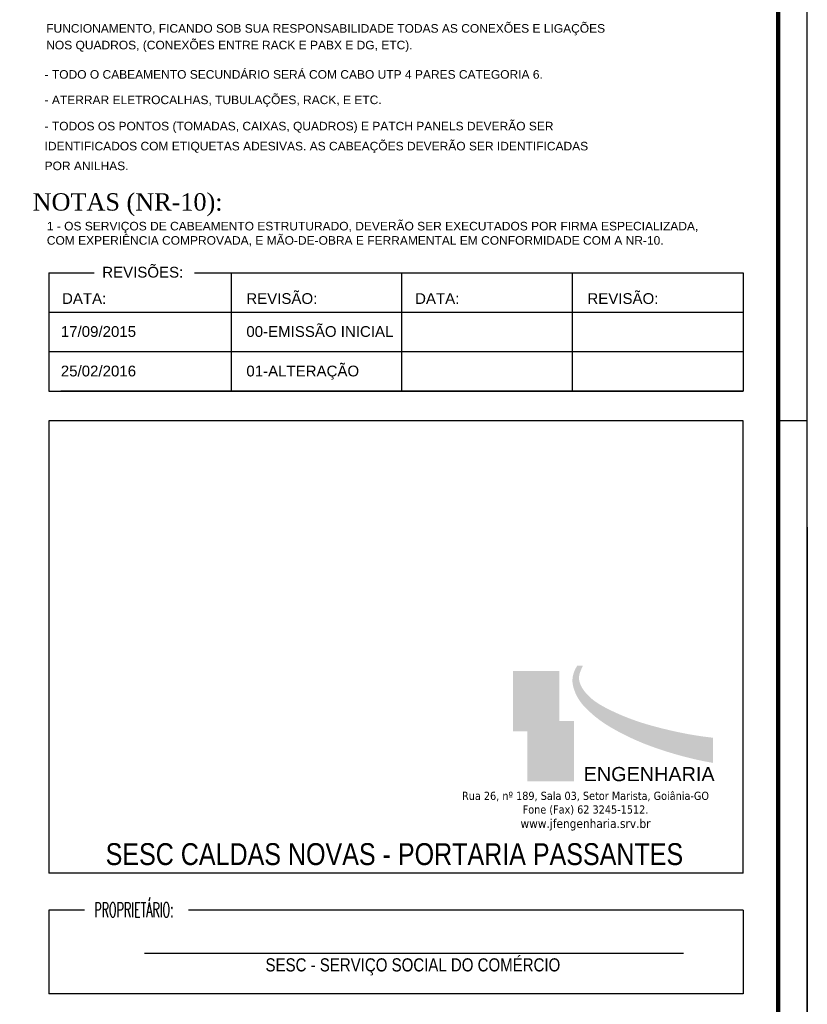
# Model space of a CAD drawing. Extents: x 116.9 to 167.9, y -246.1 to -216.8.
# Tile 12 of 13: x 158.7 to 167.9, y -238.9 to -227.5. Entities that reach past the tile are written whole.
import ezdxf

# ---------------------------------------------------------------- set-up
doc = ezdxf.new("R2010")
doc.units = 0
doc.header["$MEASUREMENT"] = 0
doc.linetypes.add('HIDDEN', pattern=[0.375, 0.25, -0.125])
doc.layers.get('0').update_dxf_attribs({"linetype": 'CONTINUOUS'})
for name, color, linetype in [('CARIMBO', 8, 'CONTINUOUS'), ('CIRCUITOS', 2, 'CONTINUOUS'), ('E-TEXTO', 120, 'CONTINUOUS'), ('PRANCHA', 8, 'CONTINUOUS'), ('XX-FOLHA', 8, 'CONTINUOUS')]:
    doc.layers.add(name, color=color, linetype=linetype)
doc.styles.add('ARIAL', font='ARIAL.TTF')
doc.styles.add('ARIAL NARROW', font='ARIALN.TTF', dxfattribs={"width": 0.7})
doc.styles.add('ROMANS', font='romans')
doc.styles.add('sansserif', font='sanss___.ttf')
doc.styles.add('TAHOMA', font='TAHOMA.TTF')

# ---------------------------------------------------------------- blocks, each defined once
blk = doc.blocks.new('A1 1-50')
at = {"layer": 'CARIMBO', "true_color": 0x7c8b9a}
h = blk.add_hatch(color=252, dxfattribs=at)
h.paths.add_polyline_path([(3833.651, 253.798), (3833.651, 253.095), (3833.819, 253.095), (3833.819, 253.217), (3834.179, 253.217), (3834.192, 253.217), (3834.192, 253.798)])
edge = h.paths.add_edge_path(flags=16)
edge.add_spline(control_points=[(3833.722, 253.296), (3833.749, 253.283), (3833.791, 253.267), (3833.845, 253.253), (3833.933, 253.296), (3833.967, 253.376), (3833.966, 253.485), (3833.971, 253.643), (3833.968, 253.718)], knot_values=[0.400702, 0.400702, 0.400702, 0.400702, 0.87075, 1.98827, 3.128187, 4.348011, 5.428169, 9.131651, 9.131651, 9.131651, 9.131651], degree=3, periodic=0)
edge.add_line((3833.968, 253.718), (3834.008, 253.718))
edge.add_spline(control_points=[(3834.008, 253.718), (3834.012, 253.642), (3834.006, 253.483), (3834.012, 253.374), (3833.98, 253.295), (3833.884, 253.221), (3833.802, 253.23), (3833.746, 253.247), (3833.7, 253.276)], knot_values=[0.400702, 0.400702, 0.400702, 0.400702, 4.104184, 5.184342, 6.404166, 7.544083, 8.661604, 9.131651, 9.131651, 9.131651, 9.131651], degree=3, periodic=0)
edge.add_line((3833.7, 253.276), (3833.722, 253.296))
at = {"layer": 'CARIMBO', "true_color": 0x5b605f}
h = blk.add_hatch(color=251, dxfattribs=at)
edge = h.paths.add_edge_path()
edge.add_spline(control_points=[(3834.399, 253.862), (3834.322, 253.74), (3834.366, 253.507), (3834.555, 253.301), (3834.757, 253.152), (3835.078, 252.987), (3835.447, 252.851), (3835.762, 252.766), (3835.978, 252.729)], knot_values=[0.000717, 0.000717, 0.000717, 0.000717, 1.732448, 4.519062, 9.146683, 14.141697, 19.075043, 26.764517, 26.764517, 26.764517, 26.764517], degree=3, periodic=0)
edge.add_line((3835.978, 252.729), (3835.978, 253.022))
edge.add_spline(control_points=[(3835.978, 253.022), (3835.781, 253.043), (3835.489, 253.1), (3835.085, 253.21), (3834.77, 253.342), (3834.517, 253.488), (3834.394, 253.699), (3834.437, 253.801), (3834.465, 253.862)], knot_values=[0.001442, 0.001442, 0.001442, 0.001442, 7.690709, 12.624056, 17.61907, 22.246691, 25.033305, 26.764311, 26.764311, 26.764311, 26.764311], degree=3, periodic=0)
edge.add_line((3834.465, 253.862), (3834.399, 253.862))
at = {"layer": 'CARIMBO'}
h = blk.add_hatch(color=40, dxfattribs=at)
edge = h.paths.add_edge_path()
edge.add_spline(control_points=[(3833.968, 253.718), (3833.971, 253.643), (3833.966, 253.485), (3833.967, 253.376), (3833.933, 253.296), (3833.845, 253.253), (3833.791, 253.267), (3833.749, 253.283), (3833.722, 253.296)], knot_values=[0.400702, 0.400702, 0.400702, 0.400702, 4.104184, 5.184342, 6.404166, 7.544083, 8.661604, 9.131651, 9.131651, 9.131651, 9.131651], degree=3, periodic=0)
edge.add_line((3833.722, 253.296), (3833.7, 253.276))
edge.add_spline(control_points=[(3833.7, 253.276), (3833.746, 253.247), (3833.802, 253.23), (3833.884, 253.221), (3833.98, 253.295), (3834.012, 253.374), (3834.006, 253.483), (3834.012, 253.642), (3834.008, 253.718)], knot_values=[0.400702, 0.400702, 0.400702, 0.400702, 0.87075, 1.98827, 3.128187, 4.348011, 5.428169, 9.131651, 9.131651, 9.131651, 9.131651], degree=3, periodic=0)
edge.add_line((3834.008, 253.718), (3833.968, 253.718))
at = {"layer": 'CARIMBO', "true_color": 0x85a9b1}
h = blk.add_hatch(color=253, dxfattribs=at)
h.paths.add_polyline_path([(3834.359, 253.217), (3834.179, 253.217), (3833.819, 253.217), (3833.819, 252.515), (3834.359, 252.515)])
h.paths.add_polyline_path([(3834.228, 253.032), (3834.217, 253.01), (3833.986, 253.004), (3833.988, 252.852), (3834.205, 252.852), (3834.188, 252.828), (3833.988, 252.824), (3833.986, 252.602), (3833.948, 252.604), (3833.95, 252.815), (3833.895, 252.813), (3833.895, 252.85), (3833.95, 252.85), (3833.948, 252.997), (3833.915, 252.995), (3833.915, 253.033)], flags=16)
at = {"layer": 'CARIMBO'}
blk.add_hatch(color=40, dxfattribs=at).paths.add_polyline_path([(3833.95, 252.85), (3833.895, 252.85), (3833.895, 252.813), (3833.95, 252.815), (3833.948, 252.604), (3833.986, 252.602), (3833.988, 252.824), (3834.188, 252.828), (3834.205, 252.852), (3833.988, 252.852), (3833.986, 253.004), (3834.217, 253.01), (3834.228, 253.032), (3833.915, 253.033), (3833.915, 252.995), (3833.948, 252.997)])
at = {"layer": 'CARIMBO', "color": 8}
for p, q in [((3828.248, 258.437), (3828.776, 258.437)), ((3828.248, 258.437), (3828.248, 257.059)), ((3829.942, 258.437), (3836.33, 258.437)), ((3836.33, 258.437), (3836.33, 257.059)), ((3828.248, 257.978), (3836.33, 257.978)), ((3828.248, 257.519), (3836.33, 257.519)), ((3828.248, 257.059), (3836.33, 257.059)), ((3836.33, 257.059), (3828.387, 257.059))]:
    blk.add_line(p, q, dxfattribs=at)
at = {"layer": 'CARIMBO', "color": 8, "linetype": 'ByBlock'}
for p, q in [((3830.373, 257.059), (3830.373, 258.433)), ((3832.358, 257.059), (3832.358, 258.433)), ((3834.344, 257.059), (3834.344, 258.433))]:
    blk.add_line(p, q, dxfattribs=at)
at = {"layer": 'CARIMBO'}
for p, q in [((3828.248, 256.714), (3828.248, 251.443)), ((3836.33, 256.714), (3828.248, 256.714)), ((3836.33, 251.443), (3836.33, 256.714)), ((3836.33, 251.443), (3828.248, 251.443)), ((3828.662, 251.014), (3828.248, 251.014)), ((3828.248, 251.014), (3828.248, 250.038)), ((3836.33, 251.014), (3829.875, 251.014)), ((3836.33, 251.014), (3836.33, 250.038)), ((3835.637, 250.508), (3829.361, 250.508)), ((3836.33, 250.038), (3828.248, 250.038))]:
    blk.add_line(p, q, dxfattribs=at)
at = {"layer": 'PRANCHA'}
for p, q in [((3837.076, 242.703), (3837.076, 272.078)), ((3837.076, 256.714), (3836.739, 256.714))]:
    blk.add_line(p, q, dxfattribs=at)
at = {"layer": 'PRANCHA', "const_width": 0.0506}
blk.add_lwpolyline([(3795.739, 271.74), (3795.739, 243.04), (3836.739, 243.04), (3836.739, 271.74), (3795.739, 271.74)], dxfattribs=at)
at = {"layer": 'XX-FOLHA'}
blk.add_line((3837.076, 255.474), (3837.076, 242.703), dxfattribs=at)
at = {"color": 7, "insert": (3834.473, 252.681), "char_height": 0.1651, "width": 0.17766, "attachment_point": 1, "style": 'ARIAL'}
blk.add_mtext('ENGENHARIA', dxfattribs=at)
at = {"layer": 'CARIMBO', "color": 1, "style": 'sansserif'}
for s, p in [('REVISÕES:', (3828.869, 258.381)), ('DATA:', (3828.401, 258.074)), ('REVISÃO:', (3830.546, 258.074)), ('DATA:', (3832.511, 258.074)), ('REVISÃO:', (3834.517, 258.074))]:
    blk.add_text(s, height=0.1253, dxfattribs=at).set_placement(p)
at = {"layer": 'CARIMBO', "style": 'ROMANS', "width": 0.55}
blk.add_text('PROPRIETÁRIO:', height=0.1718, dxfattribs=at).set_placement((3828.777, 250.932))
at = {"layer": 'CARIMBO', "color": 1, "insert": (3834.495, 252.393), "char_height": 0.09545, "width": 3.54456, "attachment_point": 2, "style": 'TAHOMA'}
blk.add_mtext('Rua 26, nº 189, Sala 03, Setor Marista, Goiânia-GO \\PFone (Fax) 62 3245-1512.\\P{\\H1.094x;www.jfengenharia.srv.br}', dxfattribs=at)

msp = doc.modelspace()

# ---------------------------------------------------------------- block references
msp.add_blockref('A1 1-50', (-3669.184, -488.84))

# ---------------------------------------------------------------- texts
at = {"layer": 'CARIMBO', "color": 1, "style": 'sansserif'}
for s, height, p in [('17/09/2015', 0.1253, (159.203, -231.15)), ('00-EMISSÃO INICIAL', 0.12526, (161.363, -231.15)), ('25/02/2016', 0.1253, (159.203, -231.61)), ('01-ALTERAÇÃO', 0.12526, (161.363, -231.61))]:
    msp.add_text(s, height=height, dxfattribs=at).set_placement(p)
at = {"layer": 'CARIMBO', "color": 4, "style": 'ARIAL NARROW'}
for s, height, p in [('SESC CALDAS NOVAS - PORTARIA PASSANTES', 0.25453, (159.725, -237.301)), ('SESC - SERVIÇO SOCIAL DO COMÉRCIO', 0.15272, (161.586, -238.54))]:
    msp.add_text(s, height=height, dxfattribs=at).set_placement(p)
at = {"layer": 'CIRCUITOS', "color": 7, "linetype": 'HIDDEN', "style": 'ARIAL'}
for s, p in [('FUNCIONAMENTO, FICANDO SOB SUA RESPONSABILIDADE TODAS AS CONEXÕES E LIGAÇÕES', (159.033, -227.607, 0.071)), ('NOS QUADROS, (CONEXÕES ENTRE RACK E PABX E DG, ETC).', (159.033, -227.801, 0.071)), ('- TODO O CABEAMENTO SECUNDÁRIO SERÁ COM CABO UTP 4 PARES CATEGORIA 6.', (159.014, -228.143, 0.071)), ('- ATERRAR ELETROCALHAS, TUBULAÇÕES, RACK, E ETC.', (159.014, -228.439, 0.071)), ('- TODOS OS PONTOS (TOMADAS, CAIXAS, QUADROS) E PATCH PANELS DEVERÃO SER', (159.014, -228.745, 0.071)), ('IDENTIFICADOS COM ETIQUETAS ADESIVAS. AS CABEAÇÕES DEVERÃO SER IDENTIFICADAS ', (159.014, -228.978, 0.071)), ('POR ANILHAS.', (159.014, -229.208, 0.071))]:
    msp.add_text(s, height=0.09991, dxfattribs=at).set_placement(p)
at = {"layer": 'CIRCUITOS', "color": 7, "linetype": 'HIDDEN', "insert": (159.04, -229.81, 0.071), "char_height": 0.09991, "width": 7.6676, "attachment_point": 1, "style": 'ARIAL'}
msp.add_mtext('1 - OS SERVIÇOS DE CABEAMENTO ESTRUTURADO, DEVERÃO SER EXECUTADOS POR FIRMA ESPECIALIZADA, COM EXPERIÊNCIA COMPROVADA, E MÃO-DE-OBRA E FERRAMENTAL EM CONFORMIDADE COM A NR-10.', dxfattribs=at)
at = {"layer": 'E-TEXTO', "color": 7, "insert": (158.875, -229.477, 0.071), "char_height": 0.2019, "width": 3.02843, "attachment_point": 1, "style": 'ARIAL'}
msp.add_mtext('\\fTimes New Roman|b0|i0|c0|p18;NOTAS (NR-10):', dxfattribs=at)

doc.saveas('drawing.dxf')
